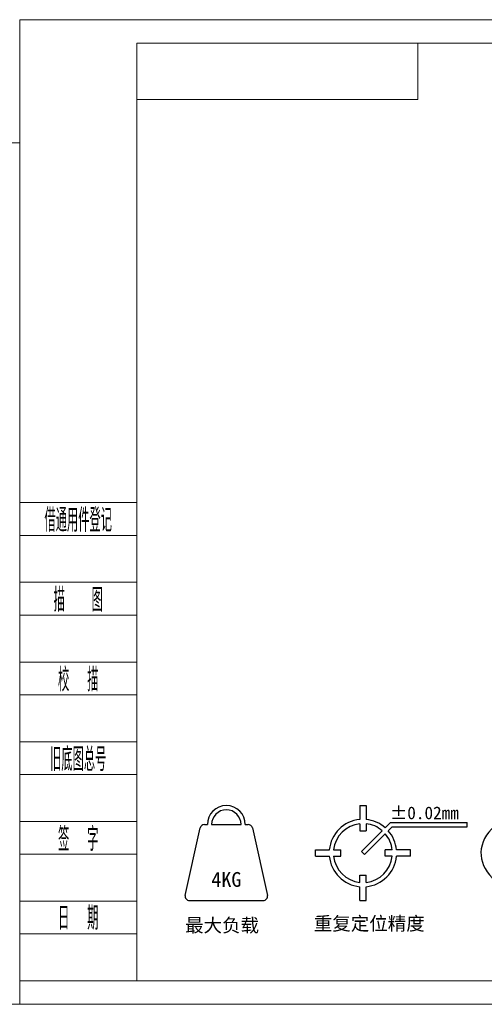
# Model space of a CAD drawing. Header units: millimetres. Extents: x -2031 to 1277, y -458 to 5880.
# Tile 42 of 61: x 1020 to 1106, y 2545 to 2726. Entities that reach past the tile are written whole.
import ezdxf
from ezdxf.enums import TextEntityAlignment as Align

# ---------------------------------------------------------------- set-up
doc = ezdxf.new("R2010")
doc.units = ezdxf.units.MM
doc.header["$LTSCALE"] = 5
doc.linetypes.add('CENTER', pattern=[10.16, 6.35, -1.27, 1.27, -1.27])
for name, color, linetype, lineweight in [('1轮廓实线层', 7, 'Continuous', 18), ('2细线层', 4, 'Continuous', 13), ('6文字层', 3, 'Continuous', 13), ('图框层', 7, 'Continuous', 18)]:
    doc.layers.add(name, color=color, linetype=linetype, lineweight=lineweight)
doc.styles.add('PC_TEXTSTYLE', font='ISOCP.SHX', dxfattribs={"width": 0.707, "bigfont": 'GBCBIG.SHX'})

# ---------------------------------------------------------------- blocks, each defined once
blk = doc.blocks.new('ZwmFrameMain_1_A4^_^无分区图框^_^landscape')
at = {"layer": '1轮廓实线层'}
for p, q in [((0, 0), (0, 200)), ((267, 200), (0, 200)), ((267, 200), (267, 0)), ((0, 0), (267, 0))]:
    blk.add_line(p, q, dxfattribs=at)
at = {"layer": '2细线层'}
for p, q in [((-25, -5), (-25, 205)), ((272, 205), (-25, 205)), ((272, 205), (272, -5)), ((-25, -5), (272, -5))]:
    blk.add_line(p, q, dxfattribs=at)
blk = doc.blocks.new('ZwmFrameMain_3_A4^_^无分区图框^_^landscape')
at = {"layer": '1轮廓实线层'}
for p, q in [((0, 0), (0, 200)), ((267, 200), (0, 200)), ((267, 200), (267, 0)), ((0, 0), (267, 0))]:
    blk.add_line(p, q, dxfattribs=at)
at = {"layer": '2细线层'}
for p, q in [((-25, -5), (-25, 205)), ((272, 205), (-25, 205)), ((272, 205), (272, -5)), ((-25, -5), (272, -5))]:
    blk.add_line(p, q, dxfattribs=at)
blk = doc.blocks.new('ZwmFrameMain_3_图样代号')
at = {"layer": '2细线层', "linetype": 'Continuous'}
for p in [(60, 0), (0, -12)]:
    blk.add_line(p, (60, -12), dxfattribs=at)
at = {"layer": '6文字层', "style": 'PC_TEXTSTYLE', "width": 2.827942}
blk.add_attdef('图样代号', text='', height=7, rotation=180, dxfattribs=at).set_placement((58.24, -2.4), (2.35, -2.4), align=Align.FIT)
blk = doc.blocks.new('ZwmFrameMain_3_附加栏')
at = {"layer": '2细线层'}
for p, q in [((-25, 102), (0, 102)), ((-25, 95), (0, 95)), ((-25, 85), (0, 85)), ((-25, 78), (0, 78)), ((-25, 68), (0, 68)), ((-25, 61), (0, 61)), ((-25, 51), (0, 51)), ((-25, 44), (0, 44)), ((-25, 34), (0, 34)), ((-25, 27), (0, 27)), ((-25, 17), (0, 17)), ((-25, 10), (0, 10)), ((-25, 0), (0, 0))]:
    blk.add_line(p, q, dxfattribs=at)
at = {"layer": '6文字层', "color": 3, "style": 'PC_TEXTSTYLE'}
for s, width, p in [('借通用件登记', 0.667, (-12.5, 98.5)), ('描   图', 0.6667, (-12.5, 81.5)), ('校  描', 0.667, (-12.5, 64.5)), ('旧底图总号', 0.667, (-12.5, 47.5)), ('签  字', 0.667, (-12.5, 30.5)), ('日  期', 0.667, (-12.49, 13.6))]:
    blk.add_text(s, height=5, dxfattribs=dict(at, width=width)).set_placement(p, align=Align.MIDDLE)
at = {"layer": '6文字层', "style": 'PC_TEXTSTYLE'}
for tag, width, p, p2 in [('借通用件登记', 0.671328, (-23.44, 86.36), (-1.25, 86.36)), ('描图', 2.120922, (-23.44, 69.36), (-1.25, 69.36)), ('校图', 2.149976, (-23.75, 52.06), (-1.25, 52.06)), ('旧底图总号', 0.761452, (-22.84, 35.67), (-1.86, 35.67)), ('签字', 2.026939, (-23.14, 18.37), (-1.56, 18.37)), ('日期', 1.89999, (-22.84, 1.37), (-2.17, 1.37))]:
    blk.add_attdef(tag, text='', height=5, dxfattribs=dict(at, width=width)).set_placement(p, p2, align=Align.FIT)

msp = doc.modelspace()

# ---------------------------------------------------------------- linework, layer by layer
for p, q in [((1083.12, 2581.146), (1083.12, 2578.591)), ((1083.12, 2581.146), (1084.287, 2581.146)), ((1084.287, 2581.146), (1084.287, 2578.591)), ((1050.947, 2564.596), (1053.712, 2577.038)), ((1054.471, 2577.646), (1055.013, 2577.646)), ((1055.791, 2577.646), (1061.234, 2577.646)), ((1062.012, 2577.646), (1062.554, 2577.646)), ((1063.313, 2577.038), (1066.078, 2564.596)), ((1083.12, 2577.81), (1083.12, 2576.48)), ((1083.12, 2576.48), (1084.287, 2576.48)), ((1083.428, 2572.673), (1087.268, 2576.512)), ((1084.287, 2577.81), (1084.287, 2576.48)), ((1087.819, 2577.063), (1088.766, 2578.01)), ((1088.368, 2576.513), (1089.088, 2577.232)), ((1088.766, 2578.01), (1102.909, 2578.01)), ((1089.088, 2577.232), (1102.909, 2577.232)), ((1102.909, 2577.232), (1102.909, 2578.01)), ((1083.978, 2572.123), (1087.817, 2575.962)), ((1074.955, 2572.981), (1077.51, 2572.981)), ((1074.955, 2571.814), (1074.955, 2572.981)), ((1078.292, 2572.981), (1079.621, 2572.981)), ((1079.621, 2571.814), (1079.621, 2572.981)), ((1087.786, 2571.814), (1087.786, 2572.981)), ((1089.115, 2572.981), (1087.786, 2572.981)), ((1092.451, 2572.981), (1089.897, 2572.981)), ((1092.451, 2571.814), (1092.451, 2572.981)), ((1074.955, 2571.814), (1077.51, 2571.814)), ((1078.292, 2571.814), (1079.621, 2571.814)), ((1083.428, 2572.673), (1083.978, 2572.123)), ((1089.115, 2571.814), (1087.786, 2571.814)), ((1092.451, 2571.814), (1089.897, 2571.814)), ((1083.12, 2568.315), (1084.287, 2568.315)), ((1083.12, 2566.986), (1083.12, 2568.315)), ((1084.287, 2566.986), (1084.287, 2568.315)), ((1083.12, 2563.65), (1083.12, 2566.204)), ((1084.287, 2563.65), (1084.287, 2566.204)), ((1051.706, 2563.65), (1065.319, 2563.65)), ((1083.12, 2563.65), (1084.287, 2563.65))]:
    msp.add_line(p, q)
for centre, radius, start, end in [((1058.512, 2577.646), 3.499, 0, 180), ((1058.512, 2577.646), 2.722, 0, 180), ((1083.703, 2572.398), 6.221, 95.37938, 174.62062), ((1083.703, 2572.398), 6.221, 48.58332, 84.62062), ((1054.471, 2576.869), 0.778, 90, 167.47119), ((1062.554, 2576.869), 0.778, 12.52881, 90), ((1083.703, 2572.398), 5.443, 96.15064, 173.84936), ((1083.703, 2572.398), 5.443, 49.09604, 83.84936), ((1083.703, 2572.398), 6.221, 5.37938, 41.41668), ((1083.703, 2572.398), 5.443, 6.15064, 40.90396), ((1083.703, 2572.398), 6.221, 185.37938, 264.62062), ((1083.703, 2572.398), 5.443, 186.15064, 263.84936), ((1083.703, 2572.398), 5.443, 276.15064, 353.84936), ((1083.703, 2572.398), 6.221, 275.37938, 354.62062), ((1051.706, 2564.427), 0.778, 167.47119, 270), ((1065.319, 2564.427), 0.778, 270, 12.52881)]:
    msp.add_arc(centre, radius, start, end)
msp.add_ellipse((1119.083, 2572.398), major_axis=(-13.608, 0), ratio=0.6285714, start_param=4.712389, end_param=9.424778)

# ---------------------------------------------------------------- block references
at = {"layer": '图框层'}
for name, p, xscale, yscale, zscale in [('ZwmFrameMain_3_A4^_^无分区图框^_^landscape', (1042, 2548.85), 0.864, 0.864, 0.864), ('ZwmFrameMain_3_图样代号', (1042, 2721.65), 0.864, 0.864, 0.864), ('ZwmFrameMain_1_A4^_^无分区图框^_^landscape', (814.768, 2548.31), 0.7560000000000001, 0.7560000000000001, 0.7560000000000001), ('ZwmFrameMain_3_附加栏', (1042, 2548.85), 0.864, 0.864, 0.864)]:
    msp.add_blockref(name, p, dxfattribs=dict(at, xscale=xscale, yscale=yscale, zscale=zscale))

# ---------------------------------------------------------------- texts
at = {"color": 1, "linetype": 'CENTER', "char_height": 2.5, "attachment_point": 1}
for s, width, insert in [('{\\fSimSun|b0|i0|c134|p2;\\C3;最大负载}', 25.85682, (1050.906, 2560.338)), ('{\\fSimSun|b0|i0|c134|p2;\\C3;重复定位精度}', 27.96178, (1074.641, 2560.662))]:
    msp.add_mtext_dynamic_manual_height_columns(s, width=width, gutter_width=21.167, heights=[0], dxfattribs=dict(at, insert=insert))
at = {"layer": '6文字层'}
msp.add_text('%%P0.02mm', height=2.3328, dxfattribs=at).set_placement((1095.054, 2577.94), align=Align.BOTTOM_CENTER)
msp.add_text('4KG', height=2.7216, dxfattribs=at).set_placement((1058.512, 2567.538), align=Align.MIDDLE)

doc.saveas('drawing.dxf')
